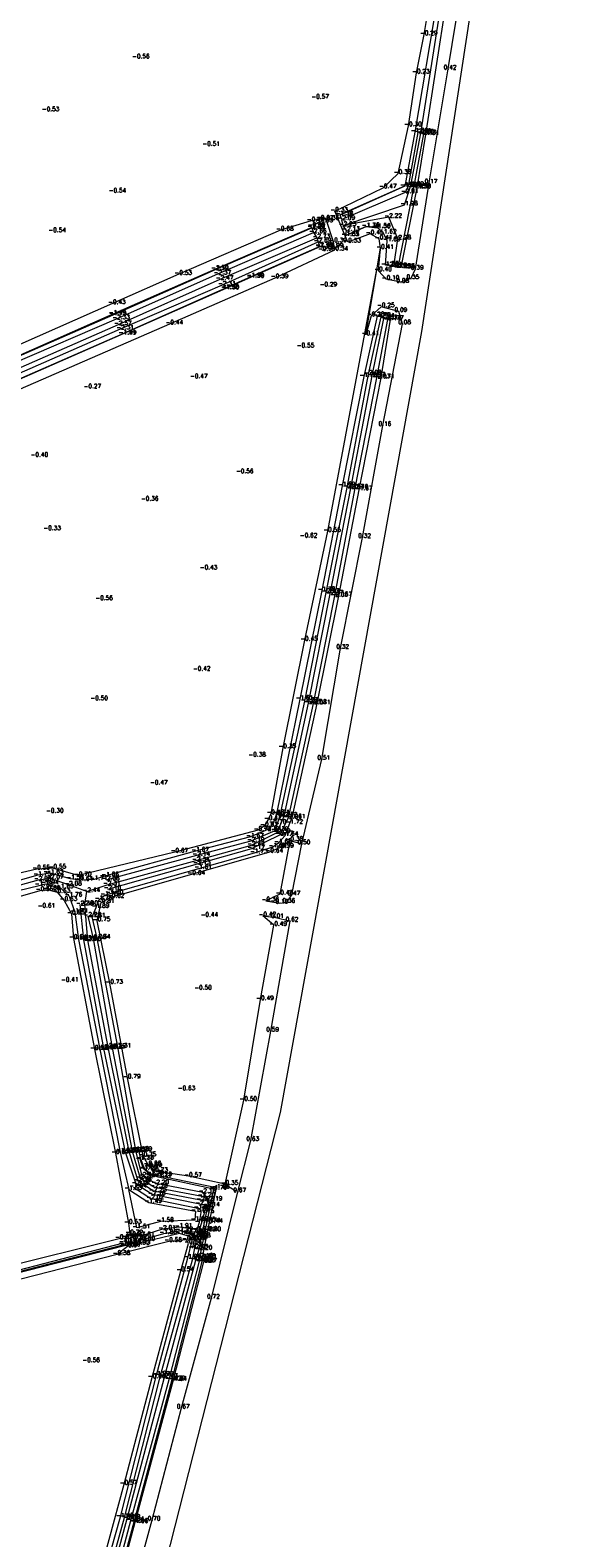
# Model space of a CAD drawing. Header units: metres. Extents: x 102665 to 103901, y 415762 to 419767.
# Tile 82 of 93: x 103684 to 103813, y 419072 to 419426. Entities that reach past the tile are written whole.
import ezdxf

# ---------------------------------------------------------------- set-up
doc = ezdxf.new("R2010")
doc.units = ezdxf.units.M
doc.header["$MEASUREMENT"] = 0
doc.linetypes.add('DGN Style 5', pattern=[3.099898, 1.328528, -1.77137])
for name, color, linetype, lineweight in [('DTM-Bodemsloot', 162, 'Continuous', 0), ('DTM-Damwand Stuw of Sluis', 165, 'Continuous', 0), ('DTM-Hoogtecijfer', 7, 'Continuous', 0), ('DTM_27-12-2009_terrestrisch', 97, 'Continuous', 0), ('DTM_hoogtelijn', 251, 'DGN Style 5', 0), ('DTM_talud', 94, 'Continuous', 0)]:
    doc.layers.add(name, color=color, linetype=linetype, lineweight=lineweight)
doc.styles.get("Standard").update_dxf_attribs({"font": 'txt.shx'})

msp = doc.modelspace()

# ---------------------------------------------------------------- linework, layer by layer
at = {"layer": 'DTM-Bodemsloot', "extrusion": (-0.837244, 0.162178, 0.522226), "elevation": -18869.81, "flags": 128}
msp.add_lwpolyline([(-431451.23, 11552.82), (-431470.32, 11552.89), (-431483.2, 11552.66)], dxfattribs=at)
at = {"layer": 'DTM-Bodemsloot'}
for points in [[(103769.63, 419370.42, -2.29), (103770.6, 419376.91, -2.28), (103768.47, 419382.01, -2.22), (103757.72, 419380.07, -2.23), (103772.19, 419384.9, -1.98), (103773.62, 419389.47, -1.89), (103775.98, 419401.76, -2.26), (103780.97, 419433, -2.02), (103785.89, 419464.29, -1.95), (103790.94, 419496.91, -1.99), (103795.77, 419528.43, -2), (103799.19, 419552.99, -1.8)], [(103775.34, 419401.9, -2.1), (103772.99, 419389.35, -1.96), (103772.33, 419387.82, -2.01), (103757.45, 419381.5, -2.09)], [(103570.29, 419324.63, -2.4), (103574.32, 419326.97, -2.47), (103577.59, 419327.89, -2.35), (103594.19, 419330.22, -2.36), (103619.42, 419334.53, -2.44), (103639.33, 419338.32, -2.38), (103666.01, 419343.37, -2.38), (103672.44, 419345, -2.31), (103680.11, 419347.6, -2.28), (103704.49, 419358.14, -2.33), (103728.3, 419368.68, -2.37), (103750.74, 419378.42, -2.66)], [(103570.29, 419324.63, -2.4), (103574.07, 419325.84, -2.46), (103578.08, 419326.75, -2.44), (103594.31, 419329.35, -2.4), (103619.6, 419333.65, -2.51), (103639.26, 419337.29, -2.5), (103666.48, 419342.15, -2.56), (103672.75, 419343.68, -2.51), (103680.81, 419346.23, -2.58), (103704.92, 419356.78, -2.57), (103728.83, 419367.43, -2.47), (103751.57, 419377.19, -2.73)], [(103570.29, 419324.63, -2.4), (103573.39, 419324.66, -2.39), (103578.35, 419325.83, -2.31), (103594.54, 419328.63, -2.3), (103619.56, 419332.78, -2.35), (103639.57, 419336.32, -2.35), (103666.62, 419340.66, -2.36), (103673.05, 419342.66, -2.25), (103680.92, 419345.03, -2.45), (103705.43, 419355.77, -2.31), (103729.36, 419366.1, -2.31), (103751.85, 419376.24, -2.69)], [(103697.73, 419217.75, -2.26), (103698.96, 419212.49, -2.08), (103703.47, 419186.81, -2.25), (103708.15, 419162.5, -2.23), (103710.04, 419156.17, -2.21), (103713.4, 419154.09, -2.26), (103724.57, 419151.92, -2.2), (103726.22, 419151.03, -2.19), (103724.78, 419152.83, -2.16), (103713.71, 419154.88, -2.2), (103710.51, 419156.65, -2.16), (103708.99, 419162.67, -1.98), (103704.78, 419187, -1.31), (103699.91, 419212.59, -1.34), (103698.76, 419217.6, -1.81), (103699.65, 419219.81, -1.89), (103700.36, 419221.66, -1.76), (103701.69, 419222.66, -1.75), (103702.95, 419223.06, -1.7), (103723.78, 419228.97, -1.61), (103736.87, 419232.62, -1.73), (103741.22, 419234.03, -1.69), (103742.55, 419234.98, -1.65), (103744.11, 419236.74, -1.64), (103745.21, 419239.6, -1.72), (103745.76, 419240.84, -1.61), (103751.66, 419267.7, -1.71), (103756.74, 419293.05, -1.67), (103761.53, 419317.98, -1.67), (103766.7, 419344.27, -1.71), (103768.85, 419357.97, -1.77), (103768.21, 419358.01, -2.11), (103767.33, 419358.2, -2.33), (103766.7, 419358.57, -2.04), (103765.78, 419358.74, -1.79), (103762.58, 419344.6, -1.7), (103757.51, 419318.89, -1.69), (103752.74, 419294.28, -1.78), (103747.59, 419268.73, -1.61), (103742.1, 419241.82, -1.71), (103741.3, 419239.55, -1.7), (103740.02, 419238.09, -1.64), (103735.96, 419236.38, -1.67), (103723.07, 419233.04, -1.67), (103701.92, 419227.19, -1.66), (103699.2, 419226.37, -1.71), (103695.87, 419226.2, -1.61), (103693.67, 419226.53, -1.58), (103688.9, 419227.84, -1.63), (103685.94, 419227.36, -1.75), (103668.79, 419222.52, -1.77)], [(103698.79, 419045.78, -2.13), (103706.98, 419076.19, -2.18), (103715.74, 419109.38, -2.17), (103723.11, 419136.93, -2.03), (103723.87, 419139.49, -2.2), (103724.75, 419143.84, -1.89), (103726.22, 419151.03, -2.19), (103724.23, 419150.96, -2.23), (103713.13, 419153.12, -2.25), (103709.56, 419155.49, -2.23), (103707.43, 419162.43, -2.34), (103702.54, 419186.97, -2.47), (103697.69, 419212.08, -2.46), (103697.02, 419220.47, -2.4), (103697.5, 419223.55, -2.44), (103702.29, 419225.14, -2.31), (103723.23, 419230.8, -2.34), (103736.21, 419234.41, -2.42), (103742.26, 419237.41, -2.39), (103743.84, 419241.27, -2.42), (103749.63, 419267.82, -2.37), (103754.71, 419293.47, -2.37), (103759.57, 419318.34, -2.37), (103764.59, 419344.7, -2.33), (103767.33, 419358.2, -2.33)], [(103702.07, 419226.31, -2.08), (103723.34, 419232.05, -2.14), (103736.14, 419235.43, -2.19), (103741.77, 419237.87, -2.39), (103742.95, 419241.4, -2.21), (103748.77, 419268.26, -2.33), (103753.75, 419293.83, -2.17), (103758.69, 419318.53, -2.14), (103763.67, 419345.15, -2.08), (103766.7, 419358.57, -2.04)], [(103702.45, 419224.12, -2.1), (103723.47, 419230.03, -2.13), (103736.24, 419233.62, -2.17), (103742.86, 419236.88, -2.17), (103744.89, 419240.83, -2.04), (103750.76, 419267.72, -2.08), (103755.79, 419293.01, -2.05), (103760.56, 419318.31, -2.1), (103765.7, 419344.28, -2.03), (103768.21, 419358.01, -2.11)], [(103697.5, 419223.55, -2.44), (103693.2, 419225.08, -2.08), (103688.92, 419226.6, -2.07), (103686.06, 419226.22, -2), (103669.01, 419221.51, -1.98), (103644.71, 419214.88, -1.93), (103621.48, 419208.38, -2.01), (103595.16, 419201.23, -2.02), (103569.63, 419194.11, -1.96), (103545.28, 419187.18, -1.96), (103541.58, 419185.99, -2.01)], [(103669.34, 419220.87, -1.95), (103686.28, 419224.98, -1.78), (103687.74, 419225.37, -1.94), (103691.26, 419224.42, -1.63), (103693.3, 419222.48, -1.76), (103694.66, 419218.67, -1.71), (103695.52, 419212.27, -1.73), (103700.53, 419186.49, -1.67), (103705.36, 419162.29, -1.53), (103707.35, 419153.53, -1.53), (103712.03, 419150.47, -1.49), (103723.01, 419148.42, -1.71), (103722.91, 419146.29, -1.69), (103714.83, 419146, -1.58), (103709.24, 419144.47, -1.51), (103707.35, 419153.53, -1.53)], [(103708.47, 419154.05, -1.94), (103712.53, 419151.37, -2.02), (103723.61, 419149.09, -1.82), (103724.29, 419148.69, -1.82), (103724.31, 419148.08, -1.75), (103723.88, 419145.72, -1.7), (103723.31, 419143.99, -1.91), (103719.16, 419144.65, -1.91), (103715.3, 419144.17, -2.01), (103710.31, 419142.61, -1.81), (103710.43, 419141.65, -1.6), (103715.56, 419143.17, -1.8), (103719.34, 419143.84, -1.72), (103721.46, 419143.49, -1.69), (103722.83, 419142.73, -1.75), (103723.49, 419142.38, -1.78), (103724.61, 419146.1, -1.75), (103725.64, 419149.65, -2.14), (103724.04, 419150.03, -2.14), (103712.88, 419152.31, -2.16), (103709.05, 419154.79, -2.15), (103706.61, 419162.29, -2.09), (103701.49, 419186.67, -2.09), (103696.75, 419212.19, -2.1), (103695.93, 419220.45, -2.36)], [(103724.66, 419137.51, -1.66), (103725.93, 419143.87, -1.8), (103726.34, 419145.82, -1.44), (103727.97, 419153.88, -1.06), (103714.37, 419156.74, -1.23), (103712.49, 419157.2, -1.39), (103711.03, 419158.45, -1.33), (103710.16, 419160.67, -1.33), (103709.73, 419162.72, -1.29)], [(103699.79, 419045.24, -1.72), (103707.81, 419075.72, -1.83), (103716.86, 419108.84, -1.74), (103723.94, 419136.69, -1.89), (103724.06, 419137.61, -2.1), (103725.77, 419145.92, -1.74), (103727.38, 419153.62, -1.79), (103714.28, 419156.42, -1.71), (103712.45, 419157.02, -1.73), (103710.86, 419158.27, -1.75), (103710, 419160.54, -1.71)], [(103536.93, 418509.58, -1.99), (103547.04, 418540.65, -1.87), (103556.84, 418571.12, -1.95), (103566.52, 418600.84, -1.83), (103576.88, 418633.32, -1.86), (103586.38, 418663.66, -1.87), (103595.7, 418693.79, -1.88), (103605.59, 418725.01, -1.93), (103616.36, 418759.99, -2.04), (103618.76, 418768.1, -2.04), (103627.81, 418798.06, -1.96), (103636.7, 418828.34, -2.03), (103645.78, 418859.61, -1.89), (103654.4, 418889.17, -1.99), (103663.4, 418920.24, -1.98), (103671.63, 418949.56, -2.08), (103681.18, 418983.51, -1.97), (103690.06, 419016.77, -1.85), (103697.92, 419046.03, -1.8), (103706.34, 419076.43, -1.96), (103714.81, 419109.79, -1.72), (103722.34, 419136.99, -1.89), (103722.88, 419139.75, -2.13), (103723.49, 419142.38, -1.78)], [(103696.82, 419046.09, -1.07), (103705.39, 419076.56, -1.4), (103713.87, 419109.9, -1.08), (103721.2, 419137.41, -1.06), (103722.33, 419141.75, -1.19), (103721.87, 419142.38, -1.3), (103719.3, 419143.16, -1.36), (103709.51, 419140.84, -1.11)], [(103722.37, 419139.69, -1.62), (103722.78, 419141.97, -1.69), (103722.21, 419142.75, -1.77), (103719.34, 419143.84, -1.72)], [(103539.17, 418508.31, -1.53), (103549.4, 418539.24, -1.43), (103559.2, 418569.7, -1.54), (103569.13, 418599.5, -1.6), (103579.22, 418631.97, -1.46), (103588.99, 418662.31, -1.62), (103598.28, 418692.24, -1.47), (103607.99, 418723.61, -1.39), (103618.44, 418758.44, -1.37), (103620.99, 418766.95, -1.41), (103630.13, 418796.96, -1.36), (103638.82, 418826.82, -1.33), (103648.19, 418858.38, -1.37), (103656.71, 418888.27, -1.37), (103665.37, 418919.23, -1.53), (103673.74, 418948.59, -1.49), (103683.67, 418982.31, -1.39), (103692.44, 419015.91, -1.38), (103700.36, 419044.98, -1.28), (103708.6, 419075.37, -1.34), (103717.56, 419108.82, -1.29), (103724.59, 419136.55, -1.23), (103724.9, 419137.41, -1.21)], [(103576.91, 419106.84, -1.75), (103599.08, 419112.86, -1.79), (103625.03, 419119.65, -1.74), (103651.39, 419126.3, -1.75), (103677.25, 419133.13, -1.74), (103705.99, 419140.52, -1.67)], [(103539.58, 418508.22, -1.11), (103549.93, 418539.15, -0.84), (103559.62, 418569.58, -1.08), (103569.55, 418599.56, -1.12), (103579.58, 418631.99, -1.03), (103589.37, 418662.24, -1.06), (103598.7, 418692.14, -1.02), (103608.28, 418723.48, -1.03), (103618.89, 418758.41, -1.02), (103621.37, 418766.94, -1.08), (103630.41, 418796.9, -1.08), (103639.24, 418826.72, -1.04), (103648.58, 418858.32, -1.01), (103657.09, 418888.22, -1.04), (103665.76, 418919.29, -1.14), (103674.01, 418948.3, -1.16), (103684, 418982.28, -1.09), (103692.73, 419015.79, -1.05), (103700.71, 419044.93, -1.05), (103708.83, 419075.28, -1.06), (103717.9, 419108.75, -1.04), (103724.96, 419136.49, -0.98)]]:
    msp.add_polyline3d(points, dxfattribs=at)
at = {"layer": 'DTM-Damwand Stuw of Sluis', "extrusion": (-0.00171, -0.000757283, 0.999998), "elevation": -496.31, "flags": 128}
msp.add_lwpolyline([(103771.98, 419389.04), (103756.82, 419382.33)], dxfattribs=at)
at = {"layer": 'DTM-Damwand Stuw of Sluis', "extrusion": (-0.004373, -0.006307, 0.999971), "elevation": -3100.01, "flags": 128}
msp.add_lwpolyline([(103757.38, 419366.5), (103762.15, 419368.59), (103764.78, 419368.34)], dxfattribs=at)
at = {"layer": 'DTM_27-12-2009_terrestrisch'}
msp.add_polyline3d([(103707.44, 419031.89, 0), (103743.01, 419171.57, 0), (103776.26, 419355.16, 0), (103813.15, 419596.6, 0)], dxfattribs=at)
at = {"layer": 'DTM_hoogtelijn'}
for points in [[(103758.39, 419377.75, -1.87), (103758.52, 419378.91, -2.13), (103757.72, 419380.07, -2.23), (103757.45, 419381.5, -2.09), (103757.03, 419382.46, -1.76)], [(103752.82, 419374.27, -0.99), (103754.71, 419375.04, -0.99), (103752.33, 419380.97, -0.99), (103750.42, 419379.87, -0.99)], [(103771.39, 419370.16, -1.57), (103770.55, 419370.22, -1.99), (103769.63, 419370.42, -2.29), (103768.62, 419370.64, -2.11), (103767.68, 419370.71, -1.68)]]:
    msp.add_polyline3d(points, dxfattribs=at)
at = {"layer": 'DTM_talud', "extrusion": (-0.245911, 0.144919, 0.958398), "elevation": 35234.91, "flags": 128}
msp.add_lwpolyline([(-413778.04, -118304.6), (-413778.04, -118308.16)], dxfattribs=at)
at = {"layer": 'DTM_talud', "extrusion": (0.009589, 0.008446, 0.999918), "elevation": 4533.73, "flags": 128}
msp.add_lwpolyline([(103701.76, 419118.83), (103702.81, 419119.76)], dxfattribs=at)
at = {"layer": 'DTM_talud'}
for points in [[(103771.39, 419370.16, -1.57), (103775.15, 419388.92, -1.58), (103777.22, 419401.48, -1.51), (103782.04, 419432.78, -1.57), (103786.87, 419464.09, -1.67), (103792.04, 419496.56, -1.63), (103796.49, 419528.44, -1.8), (103799.79, 419552.73, -1.68), (103799.19, 419552.99, -1.8), (103798.61, 419552.92, -1.74), (103794.69, 419528.95, -1.56), (103789.54, 419497.3, -1.54), (103784.67, 419464.57, -1.53), (103779.83, 419433.12, -1.61), (103774.62, 419402.04, -1.6), (103772.21, 419389.28, -1.81), (103757.03, 419382.46, -1.76)], [(103787.06, 419445.58, 0.14), (103782.39, 419416.86, 0.42), (103777.9, 419390.08, 0.17), (103774.67, 419369.82, 0.39), (103773.63, 419367.6, 0.35), (103771.25, 419366.73, 0.08), (103767.85, 419367.45, -0.1), (103766.08, 419369.45, -0.4), (103766.54, 419374.71, -0.41), (103766.2, 419376.92, -0.41), (103764.1, 419378.1, -0.45), (103758.81, 419376.18, -0.33), (103755.76, 419383.4, -0.33), (103767.19, 419388.94, -0.47), (103770.66, 419392.31, -0.38), (103773.11, 419403.52, -0.3), (103774.96, 419415.92, -0.23), (103776.82, 419424.93, -0.29), (103780.9, 419449.48, -0.38)], [(103681.93, 419341.7, -0.29), (103717.01, 419356.93, -0.44), (103741.76, 419367.8, -0.39), (103755.81, 419374.31, -0.34), (103755.51, 419376.25, -0.39), (103753.73, 419381.49, -0.36), (103752.37, 419381.53, -0.67), (103750.22, 419381.14, -0.77), (103742.99, 419378.98, -0.68), (103719.11, 419368.6, -0.53), (103703.51, 419361.71, -0.43), (103681.71, 419352.09, -0.3)], [(103750.38, 419379.54, -2.2), (103750.4, 419379.63, -1.51), (103727.72, 419369.77, -1.5), (103703.63, 419359.26, -1.49), (103679.72, 419348.69, -1.47), (103671.96, 419346.36, -1.46), (103665.52, 419344.82, -1.48), (103639.25, 419339.25, -1.65), (103627.81, 419337.37, -1.66)], [(103679.69, 419348.54, -1.75), (103703.69, 419359.1, -1.75), (103727.73, 419369.76, -2.12), (103750.38, 419379.54, -2.2), (103750.74, 419378.42, -2.66), (103751.57, 419377.19, -2.73), (103751.85, 419376.24, -2.69), (103752.23, 419375.17, -2.19), (103736.07, 419368.04, -1.99), (103730.08, 419365.31, -1.95), (103705.95, 419354.61, -1.91), (103680.88, 419343.64, -1.86)], [(103767.68, 419370.71, -1.68), (103768.1, 419376.49, -1.69), (103767.21, 419378.28, -1.61), (103765.81, 419379.62, -1.56), (103763.17, 419379.82, -1.76), (103758.39, 419377.75, -1.87)], [(103752.23, 419375.17, -2.19), (103752.29, 419375.03, -1.51), (103736.09, 419367.91, -1.5), (103730.2, 419365.23, -1.5), (103706.03, 419354.57, -1.49), (103680.89, 419343.54, -1.48), (103673.73, 419341.5, -1.47), (103666.75, 419339.71, -1.54), (103639.57, 419335.24, -1.68), (103619.74, 419331.83, -1.72), (103594.64, 419327.35, -1.68), (103576.76, 419324.17, -1.39), (103573.6, 419322.84, -1.27)], [(103729.98, 419154.72, -0.35), (103721.4, 419156.61, -0.57), (103713.45, 419157.79, -0.73), (103712.07, 419158.92, -0.69), (103711.87, 419159.28, -0.66), (103710.71, 419161.41, -0.75), (103707.01, 419179.74, -0.79), (103702.89, 419201.97, -0.73), (103699.91, 419216.66, -0.75), (103700.87, 419220.97, -0.81), (103703.21, 419222.19, -0.62), (103722.17, 419227.59, -0.64), (103740.52, 419232.83, -0.64), (103743.04, 419233.97, -0.59), (103745.23, 419235.55, -0.38), (103748.04, 419234.75, 0.5), (103752.7, 419254.63, 0.51), (103757.13, 419280.73, 0.32), (103762.29, 419306.77, 0.32), (103767.07, 419333.09, 0.16), (103771.7, 419356.99, 0.08), (103770.81, 419359.86, 0.09), (103766.72, 419360.98, -0.25), (103764.34, 419358.87, -0.28), (103763.11, 419354.4, -0.41), (103766.54, 419374.71, -0.41), (103754.09, 419308.2, -0.55), (103748.68, 419282.61, -0.45), (103743.56, 419257.34, -0.35), (103740.76, 419241.82, -0.48), (103740.15, 419240.47, -0.47), (103739.26, 419238.97, -0.61), (103737.73, 419237.94, -0.72), (103718.2, 419232.82, -0.67), (103695.49, 419227.27, -0.7), (103689.52, 419229.03, -0.55), (103685.71, 419228.81, -0.55), (103672.59, 419225.71, -0.36)], [(103745.23, 419235.55, -0.38), (103742.87, 419222.92, -0.43), (103739.58, 419221.35, -0.36), (103742.85, 419220.82, 0.13), (103744.47, 419221.02, 0.36), (103745.67, 419222.77, 0.47), (103748.04, 419234.75, 0.5)], [(103670.04, 419219.08, -0.52), (103686.5, 419223.78, -0.55), (103688.16, 419224.03, -0.6), (103690.48, 419223.38, -0.63), (103692.14, 419221.46, -0.63), (103693.88, 419218.27, -0.85), (103694.33, 419212.51, -0.64), (103699.27, 419186.46, -0.58), (103704.24, 419162.03, -0.61), (103707.26, 419145.59, -0.53), (103707.57, 419143.1, -0.72), (103708.06, 419142.67, -0.87), (103708.56, 419141.91, -0.87), (103709.17, 419140.67, -0.92)], [(103729.98, 419154.72, -0.35), (103734.39, 419174.47, -0.5), (103738.32, 419198.14, -0.49), (103741.44, 419215.59, -0.49), (103738.88, 419217.84, -0.42), (103741.81, 419217.46, 0.01), (103745.22, 419216.61, 0.62), (103740.67, 419190.75, 0.59), (103735.98, 419165.04, 0.62), (103732.92, 419152.99, 0.67), (103726.75, 419127.99, 0.72), (103719.66, 419102.15, 0.67), (103712.8, 419075.82, 0.7), (103705.77, 419050.14, 0.8)], [(103676.75, 419134.9, -0.52), (103705.12, 419141.97, -0.51), (103706.52, 419142.17, -0.71), (103707.01, 419141.08, -0.94), (103707.08, 419140.08, -0.97), (103704.59, 419138.24, -0.38), (103646.73, 419123.41, -0.52)], [(103699.25, 419058.21, -0.55), (103706.25, 419084.25, -0.57), (103712.85, 419109.29, -0.66), (103719.56, 419134.41, -0.54), (103721.41, 419140.84, -0.56), (103720.92, 419141.68, -0.61), (103716.74, 419141.31, -0.58), (103704.59, 419138.24, -0.38)]]:
    msp.add_polyline3d(points, dxfattribs=at)
msp.add_polyline3d([(103574.71, 419106.07, -1.36), (103574.71, 419106.84, -1.31), (103576.63, 419107.2, -1.66), (103599.02, 419113.05, -1.71), (103624.95, 419119.94, -1.65), (103651.17, 419126.69, -1.63), (103677.08, 419133.47, -1.65), (103706.07, 419140.94, -1.47), (103706.35, 419140.25, -1.58), (103677.26, 419132.8, -1.64), (103651.5, 419126.07, -1.7), (103625.1, 419119.23, -1.61), (103599.09, 419112.5, -1.7), (103576.95, 419106.57, -1.63)], close=True, dxfattribs=at)

# ---------------------------------------------------------------- texts
at = {"layer": 'DTM-Hoogtecijfer', "linetype": 'Continuous', "lineweight": 0}
for s, p in [('-0.29', (103775.82, 419424.84)), ('-0.56', (103708.15, 419419.37)), ('0.42', (103781.39, 419416.77)), ('-0.23', (103773.97, 419415.83)), ('-0.57', (103750.29, 419409.9)), ('-0.53', (103686.92, 419406.95)), ('-0.30', (103772.11, 419403.42)), ('-1.60', (103773.62, 419401.95)), ('-2.10', (103774.34, 419401.81)), ('-0.51', (103724.66, 419398.81)), ('-2.26', (103774.98, 419401.66)), ('-2.13', (103775.54, 419401.53)), ('-1.51', (103776.22, 419401.39)), ('-0.38', (103769.66, 419392.21)), ('-0.54', (103702.64, 419387.83)), ('-0.47', (103766.19, 419388.85)), ('-1.29', (103771.13, 419389.2)), ('-1.81', (103771.21, 419389.18)), ('-2.01', (103771.33, 419387.72)), ('-1.96', (103771.99, 419389.26)), ('-1.89', (103772.62, 419389.38)), ('-1.93', (103773.21, 419388.85)), ('-1.58', (103774.15, 419388.83)), ('-1.30', (103774.3, 419388.87)), ('0.17', (103776.9, 419389.99)), ('-1.98', (103771.19, 419384.81)), ('-0.77', (103749.22, 419381.05)), ('-0.99', (103751.33, 419380.87)), ('-0.67', (103751.37, 419381.44)), ('-0.36', (103752.73, 419381.4)), ('-0.33', (103754.76, 419383.31)), ('-1.32', (103755.97, 419382.49)), ('-1.76', (103756.03, 419382.36)), ('-1.76', (103756.03, 419382.36)), ('-2.09', (103756.45, 419381.41)), ('-2.09', (103756.45, 419381.41)), ('-2.22', (103767.47, 419381.91)), ('-0.54', (103688.47, 419378.53)), ('-0.68', (103741.99, 419378.88)), ('-2.20', (103749.38, 419379.45)), ('-2.20', (103749.38, 419379.45)), ('-1.51', (103749.4, 419379.53)), ('-0.99', (103749.42, 419379.78)), ('-2.66', (103749.74, 419378.32)), ('-2.66', (103749.74, 419378.32)), ('-2.73', (103750.57, 419377.09)), ('-2.73', (103750.57, 419377.09)), ('-2.23', (103756.72, 419379.98)), ('-2.23', (103756.72, 419379.98)), ('-1.35', (103757.38, 419377.61)), ('-1.87', (103757.39, 419377.66)), ('-1.87', (103757.39, 419377.66)), ('-2.13', (103757.53, 419378.82)), ('-1.31', (103762.14, 419379.7)), ('-1.76', (103762.17, 419379.73)), ('-0.45', (103763.1, 419378)), ('-1.30', (103764.78, 419379.46)), ('-1.56', (103764.81, 419379.53)), ('-1.62', (103766.21, 419378.18)), ('-2.69', (103750.85, 419376.14)), ('-2.69', (103750.85, 419376.14)), ('-2.19', (103751.23, 419375.08)), ('-2.19', (103751.23, 419375.08)), ('-1.51', (103751.29, 419374.93)), ('-0.99', (103751.82, 419374.17)), ('-0.99', (103753.71, 419374.95)), ('-0.39', (103754.51, 419376.15)), ('-0.34', (103754.81, 419374.21)), ('-0.33', (103757.81, 419376.09)), ('-0.41', (103765.2, 419376.83)), ('-0.41', (103765.55, 419374.62)), ('-0.41', (103765.55, 419374.62)), ('-0.41', (103765.55, 419374.62)), ('-1.69', (103767.11, 419376.4)), ('-2.28', (103769.6, 419376.82)), ('-1.68', (103766.68, 419370.62)), ('-1.68', (103766.68, 419370.62)), ('-2.11', (103767.62, 419370.54)), ('-2.29', (103768.63, 419370.33)), ('-2.29', (103768.63, 419370.33)), ('-1.99', (103769.55, 419370.12)), ('-1.99', (103769.55, 419370.12)), ('-1.57', (103770.39, 419370.07)), ('-1.57', (103770.39, 419370.07)), ('-1.35', (103770.56, 419370.05)), ('-0.53', (103718.11, 419368.51)), ('-1.50', (103726.72, 419369.68)), ('-2.12', (103726.73, 419369.66)), ('-2.37', (103727.3, 419368.58)), ('-2.47', (103727.83, 419367.34)), ('-1.99', (103735.07, 419367.95)), ('-1.50', (103735.09, 419367.82)), ('-0.39', (103740.76, 419367.71)), ('-0.40', (103765.08, 419369.36)), ('-0.10', (103766.85, 419367.35)), ('0.08', (103770.25, 419366.64)), ('0.35', (103772.63, 419367.51)), ('0.39', (103773.67, 419369.72)), ('-2.31', (103728.36, 419366)), ('-1.95', (103729.08, 419365.22)), ('-1.50', (103729.2, 419365.14)), ('-0.29', (103752.23, 419365.78)), ('-0.43', (103702.51, 419361.62)), ('-0.25', (103765.72, 419360.89)), ('0.09', (103769.81, 419359.77)), ('-1.49', (103702.63, 419359.17)), ('-1.75', (103702.69, 419359)), ('-2.33', (103703.49, 419358.05)), ('-2.57', (103703.92, 419356.69)), ('-2.31', (103704.43, 419355.68)), ('-0.44', (103716.01, 419356.84)), ('-0.28', (103763.34, 419358.78)), ('-1.79', (103764.78, 419358.65)), ('-2.04', (103765.7, 419358.47)), ('-2.04', (103765.7, 419358.47)), ('-2.33', (103766.33, 419358.11)), ('-2.33', (103766.33, 419358.11)), ('-2.11', (103767.21, 419357.91)), ('-2.11', (103767.21, 419357.91)), ('-1.77', (103767.86, 419357.88)), ('0.08', (103770.7, 419356.9)), ('-1.91', (103704.95, 419354.51)), ('-1.49', (103705.03, 419354.47)), ('-0.41', (103762.11, 419354.31)), ('-0.55', (103746.85, 419351.43)), ('-2.08', (103762.67, 419345.05)), ('-0.27', (103696.74, 419341.83)), ('-0.47', (103721.76, 419344.2)), ('-1.70', (103761.58, 419344.5)), ('-2.33', (103763.59, 419344.61)), ('-2.03', (103764.7, 419344.18)), ('-1.71', (103765.7, 419344.17)), ('0.16', (103766.07, 419333)), ('-0.40', (103684.28, 419325.75)), ('-0.56', (103732.56, 419321.87)), ('-1.69', (103756.52, 419318.8)), ('-2.14', (103757.69, 419318.44)), ('-2.37', (103758.57, 419318.25)), ('-2.10', (103759.56, 419318.22)), ('-1.67', (103760.53, 419317.89)), ('-0.36', (103710.21, 419315.42)), ('-0.33', (103687.29, 419308.5)), ('-0.62', (103747.57, 419306.77)), ('-0.55', (103753.09, 419308.11)), ('0.32', (103761.29, 419306.68)), ('-0.43', (103724.06, 419299.25)), ('-0.56', (103699.5, 419292.06)), ('-1.78', (103751.74, 419294.18)), ('-2.17', (103752.75, 419293.74)), ('-2.37', (103753.71, 419293.38)), ('-2.05', (103754.79, 419292.91)), ('-1.67', (103755.74, 419292.95)), ('-0.45', (103747.68, 419282.52)), ('0.32', (103756.13, 419280.63)), ('-0.42', (103722.44, 419275.47)), ('-0.50', (103698.34, 419268.52)), ('-1.61', (103746.59, 419268.64)), ('-2.33', (103747.77, 419268.16)), ('-2.37', (103748.63, 419267.73)), ('-2.08', (103749.76, 419267.63)), ('-1.71', (103750.66, 419267.6)), ('-0.35', (103742.56, 419257.24)), ('-0.38', (103735.47, 419255.27)), ('0.51', (103751.7, 419254.54)), ('-0.47', (103712.36, 419248.71)), ('-0.30', (103687.92, 419242.09)), ('-0.61', (103738.26, 419238.87)), ('-0.47', (103739.15, 419240.38)), ('-0.48', (103739.76, 419241.72)), ('-1.70', (103740.3, 419239.46)), ('-1.71', (103741.1, 419241.72)), ('-2.21', (103741.95, 419241.3)), ('-2.42', (103742.84, 419241.18)), ('-2.04', (103743.89, 419240.73)), ('-1.72', (103744.21, 419239.5)), ('-1.61', (103744.77, 419240.75)), ('-1.67', (103734.96, 419236.29)), ('-2.19', (103735.14, 419235.33)), ('-0.72', (103736.73, 419237.85)), ('-1.64', (103739.02, 419238)), ('-2.39', (103740.78, 419237.78)), ('-2.39', (103741.26, 419237.32)), ('-2.17', (103741.86, 419236.79)), ('-1.64', (103743.11, 419236.65)), ('-0.38', (103744.23, 419235.45)), ('-0.38', (103744.23, 419235.45)), ('-0.67', (103717.2, 419232.72)), ('-1.67', (103722.07, 419232.94)), ('-2.14', (103722.34, 419231.95)), ('-2.42', (103735.21, 419234.32)), ('-2.17', (103735.24, 419233.53)), ('-1.73', (103735.87, 419232.52)), ('-0.64', (103739.52, 419232.74)), ('-1.69', (103740.22, 419233.94)), ('-1.65', (103741.55, 419234.89)), ('-0.59', (103742.04, 419233.87)), ('0.50', (103747.04, 419234.66)), ('0.50', (103747.04, 419234.66)), ('-0.55', (103684.71, 419228.71)), ('-0.55', (103688.52, 419228.94)), ('-2.34', (103722.23, 419230.7)), ('-2.13', (103722.47, 419229.93)), ('-1.61', (103722.78, 419228.88)), ('-1.75', (103684.94, 419227.27)), ('-2.00', (103685.06, 419226.13)), ('-1.78', (103685.28, 419224.88)), ('-1.94', (103686.74, 419225.28)), ('-1.63', (103687.9, 419227.74)), ('-2.07', (103687.92, 419226.5)), ('-2.08', (103692.2, 419224.98)), ('-1.58', (103692.67, 419226.44)), ('-0.70', (103694.49, 419227.17)), ('-1.61', (103694.87, 419226.11)), ('-1.71', (103698.2, 419226.27)), ('-1.66', (103700.92, 419227.1)), ('-2.08', (103701.07, 419226.22)), ('-2.31', (103701.29, 419225.05)), ('-0.64', (103721.17, 419227.5)), ('-0.55', (103685.5, 419223.69)), ('-0.60', (103687.16, 419223.93)), ('-0.63', (103689.48, 419223.28)), ('-1.63', (103690.26, 419224.33)), ('-0.63', (103691.14, 419221.36)), ('-1.76', (103692.3, 419222.39)), ('-2.44', (103696.5, 419223.45)), ('-2.44', (103696.5, 419223.45)), ('-1.76', (103699.36, 419221.57)), ('-1.75', (103700.69, 419222.57)), ('-2.10', (103701.45, 419224.02)), ('-1.70', (103701.95, 419222.97)), ('-0.62', (103702.21, 419222.1)), ('-0.36', (103738.58, 419221.26)), ('-0.43', (103741.87, 419222.83)), ('0.47', (103744.67, 419222.68)), ('-0.61', (103685.94, 419219.78)), ('-0.85', (103692.88, 419218.18)), ('-1.71', (103693.66, 419218.58)), ('-2.36', (103694.93, 419220.36)), ('-2.40', (103696.02, 419220.38)), ('-2.26', (103696.73, 419217.65)), ('-1.81', (103697.77, 419217.51)), ('-1.89', (103698.65, 419219.71)), ('-0.81', (103699.87, 419220.88)), ('-0.44', (103724.25, 419217.65)), ('-0.42', (103737.88, 419217.74)), ('0.13', (103741.85, 419220.73)), ('0.36', (103743.47, 419220.93)), ('-0.75', (103698.91, 419216.57)), ('-0.49', (103740.44, 419215.5)), ('0.01', (103740.81, 419217.36)), ('0.62', (103744.22, 419216.52)), ('-0.64', (103693.33, 419212.42)), ('-1.73', (103694.52, 419212.17)), ('-2.10', (103695.75, 419212.09)), ('-2.46', (103696.69, 419211.99)), ('-2.08', (103697.96, 419212.4)), ('-1.34', (103698.91, 419212.5)), ('-0.41', (103691.43, 419202.38)), ('-0.73', (103701.89, 419201.88)), ('-0.50', (103722.76, 419200.51)), ('-0.49', (103737.32, 419198.05)), ('0.59', (103739.67, 419190.65)), ('-0.58', (103698.27, 419186.37)), ('-1.67', (103699.53, 419186.4)), ('-2.09', (103700.49, 419186.57)), ('-2.47', (103701.54, 419186.88)), ('-2.25', (103702.47, 419186.71)), ('-1.31', (103703.78, 419186.9)), ('-0.79', (103706.02, 419179.64)), ('-0.63', (103718.87, 419176.86)), ('-0.50', (103733.39, 419174.38)), ('0.63', (103734.98, 419164.95)), ('-0.61', (103703.24, 419161.93)), ('-1.53', (103704.36, 419162.2)), ('-2.09', (103705.61, 419162.2)), ('-2.34', (103706.43, 419162.34)), ('-2.23', (103707.15, 419162.41)), ('-1.98', (103707.99, 419162.58)), ('-1.29', (103708.73, 419162.63)), ('-0.75', (103709.72, 419161.32)), ('-1.71', (103709, 419160.44)), ('-1.33', (103709.16, 419160.57)), ('-1.75', (103709.86, 419158.17)), ('-1.33', (103710.03, 419158.36)), ('-0.66', (103710.87, 419159.18)), ('-0.69', (103711.07, 419158.83)), ('-0.73', (103712.45, 419157.7)), ('-1.94', (103707.47, 419153.96)), ('-2.15', (103708.05, 419154.7)), ('-2.23', (103708.56, 419155.39)), ('-2.21', (103709.04, 419156.08)), ('-2.16', (103709.52, 419156.55)), ('-1.73', (103711.45, 419156.93)), ('-1.39', (103711.49, 419157.11)), ('-2.26', (103712.4, 419154)), ('-2.20', (103712.71, 419154.78)), ('-1.71', (103713.28, 419156.32)), ('-1.23', (103713.37, 419156.65)), ('-0.57', (103720.4, 419156.52)), ('-1.06', (103726.97, 419153.79)), ('-0.35', (103728.98, 419154.63)), ('-0.35', (103728.98, 419154.63)), ('-0.35', (103728.98, 419154.63)), ('-1.53', (103706.35, 419153.44)), ('-1.53', (103706.35, 419153.44)), ('-1.49', (103711.03, 419150.38)), ('-2.02', (103711.53, 419151.28)), ('-2.16', (103711.88, 419152.22)), ('-2.25', (103712.14, 419153.02)), ('-2.23', (103723.23, 419150.86)), ('-2.20', (103723.57, 419151.83)), ('-2.16', (103723.78, 419152.74)), ('-2.19', (103725.22, 419150.94)), ('-2.19', (103725.22, 419150.94)), ('-1.79', (103726.38, 419153.52)), ('0.67', (103731.92, 419152.9)), ('0.67', (103731.92, 419152.9)), ('-1.71', (103722.01, 419148.33)), ('-1.82', (103722.61, 419149)), ('-2.14', (103723.04, 419149.94)), ('-1.82', (103723.3, 419148.6)), ('-1.75', (103723.31, 419147.99)), ('-2.14', (103724.64, 419149.56)), ('-0.53', (103706.27, 419145.49)), ('-1.51', (103708.24, 419144.38)), ('-1.58', (103713.83, 419145.9)), ('-2.01', (103714.3, 419144.08)), ('-1.80', (103714.56, 419143.07)), ('-1.91', (103718.16, 419144.56)), ('-1.36', (103718.3, 419143.07)), ('-1.72', (103718.34, 419143.75)), ('-1.72', (103718.34, 419143.75)), ('-1.69', (103720.46, 419143.4)), ('-1.69', (103721.91, 419146.19)), ('-1.91', (103722.31, 419143.9)), ('-1.70', (103722.88, 419145.63)), ('-1.75', (103723.61, 419146.01)), ('-1.89', (103723.75, 419143.75)), ('-1.74', (103724.77, 419145.83)), ('-1.80', (103724.93, 419143.77)), ('-1.44', (103725.34, 419145.72)), ('-0.51', (103704.12, 419141.88)), ('-1.67', (103704.99, 419140.43)), ('-1.47', (103705.07, 419140.84)), ('-1.58', (103705.35, 419140.16)), ('-0.70', (103705.52, 419142.08)), ('-0.70', (103705.52, 419142.08)), ('-0.94', (103706.01, 419140.99)), ('-0.97', (103706.08, 419139.99)), ('-0.72', (103706.58, 419143.01)), ('-0.72', (103706.58, 419143.01)), ('-0.87', (103707.06, 419142.57)), ('-0.87', (103707.56, 419141.82)), ('-0.92', (103708.17, 419140.58)), ('-1.11', (103708.51, 419140.75)), ('-1.81', (103709.31, 419142.51)), ('-1.60', (103709.43, 419141.55)), ('-0.58', (103715.74, 419141.21)), ('-0.61', (103719.92, 419141.59)), ('-0.56', (103720.42, 419140.75)), ('-1.30', (103720.87, 419142.28)), ('-1.77', (103721.21, 419142.66)), ('-1.19', (103721.33, 419141.65)), ('-1.62', (103721.37, 419139.59)), ('-1.69', (103721.78, 419141.88)), ('-1.75', (103721.83, 419142.64)), ('-2.13', (103721.88, 419139.66)), ('-1.78', (103722.49, 419142.29)), ('-1.78', (103722.49, 419142.29)), ('-0.38', (103703.59, 419138.14)), ('-0.38', (103703.59, 419138.14)), ('-1.06', (103720.2, 419137.31)), ('-1.89', (103721.34, 419136.9)), ('-2.03', (103722.11, 419136.84)), ('-2.20', (103722.87, 419139.4)), ('-1.89', (103722.94, 419136.59)), ('-2.10', (103723.06, 419137.52)), ('-1.23', (103723.59, 419136.45)), ('-1.66', (103723.66, 419137.41)), ('-1.21', (103723.9, 419137.32)), ('-0.97', (103723.96, 419136.39)), ('-0.54', (103718.56, 419134.31)), ('0.72', (103725.75, 419127.89)), ('-0.56', (103696.45, 419112.96)), ('-0.66', (103711.85, 419109.2)), ('-1.09', (103712.87, 419109.8)), ('-1.72', (103713.81, 419109.7)), ('-2.17', (103714.75, 419109.29)), ('-1.74', (103715.86, 419108.75)), ('-1.29', (103716.56, 419108.72)), ('-1.04', (103716.9, 419108.65)), ('0.67', (103718.66, 419102.06)), ('-0.57', (103705.25, 419084.16)), ('-1.40', (103704.39, 419076.47)), ('-1.96', (103705.34, 419076.34)), ('-2.18', (103705.98, 419076.1)), ('-1.84', (103706.81, 419075.62)), ('-1.34', (103707.6, 419075.28)), ('-1.06', (103707.83, 419075.18)), ('0.70', (103711.8, 419075.73))]:
    msp.add_text(s, height=1, dxfattribs=at).set_placement(p)

doc.saveas('drawing.dxf')
